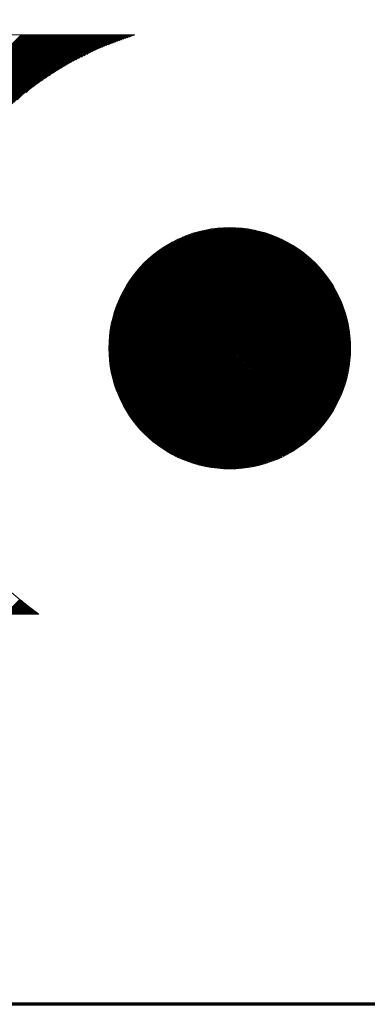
# Model space of a CAD drawing. Header units: inches. Extents: x 0.1 to 16.9, y 0.4 to 10.6.
# Tile 14 of 24: x 13.664 to 13.815, y 0.62 to 1.047. Entities that reach past the tile are written whole.
import ezdxf

# ---------------------------------------------------------------- set-up
doc = ezdxf.new("R2010")
doc.units = ezdxf.units.IN
doc.header["$MEASUREMENT"] = 0
doc.layers.add('Border (ANSI)', color=7, linetype='Continuous', lineweight=70)
doc.layers.add('Title (ANSI)', color=7, linetype='Continuous', lineweight=50)
doc.layers.add('FORMAT', color=5, linetype='Continuous', lineweight=25, true_color=0x0000ff)
doc.styles.add('Text Style107', font='arialbd.ttf')
doc.styles.add('Text Style109', font='arialbd.ttf')
doc.styles.add('Text Style47', font='ARIALN.TTF')
doc.styles.add('Text Style50', font='arial.ttf')
doc.styles.add('Text Style55', font='arial.ttf')
doc.styles.add('Text Style59', font='arial.ttf')

# ---------------------------------------------------------------- blocks, each defined once
blk = doc.blocks.new('Borders Default Border')
at = {"layer": 'Border (ANSI)', "flags": 128}
blk.add_lwpolyline([(0.380000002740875, 0.6200000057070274), (0.380000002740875, 10.38000001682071), (16.62000070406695, 10.38000001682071), (16.62000070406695, 0.6200000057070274), (0.380000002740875, 0.6200000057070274)], dxfattribs=at)
blk = doc.blocks.new('Title Blocks ICD TITLE BLOCK MM CUSTOMER')
at = {"layer": 'FORMAT', "color": 7, "linetype": 'Continuous', "lineweight": 5}
for p, q in [((8.35540479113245, 7.612902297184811), (8.122376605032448, 7.612902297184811)), ((8.196195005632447, 7.503106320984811), (8.30599098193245, 7.612902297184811)), ((8.196195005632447, 7.502529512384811), (8.306567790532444, 7.612902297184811)), ((8.196195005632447, 7.501952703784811), (8.307144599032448, 7.612902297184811)), ((8.196195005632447, 7.501375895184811), (8.30772140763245, 7.612902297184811)), ((8.196195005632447, 7.500799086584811), (8.308298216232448, 7.612902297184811)), ((8.196195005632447, 7.500222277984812), (8.308875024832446, 7.612902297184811)), ((8.196195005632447, 7.499645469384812), (8.309451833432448, 7.612902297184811)), ((8.196195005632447, 7.499068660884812), (8.31002864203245, 7.612902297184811)), ((8.196195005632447, 7.498491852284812), (8.310605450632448, 7.612902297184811)), ((8.196195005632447, 7.497915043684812), (8.311182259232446, 7.612902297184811)), ((8.196195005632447, 7.497338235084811), (8.311759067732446, 7.612902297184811)), ((8.196195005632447, 7.496761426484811), (8.312335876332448, 7.612902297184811)), ((8.196195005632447, 7.496184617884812), (8.31291268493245, 7.612902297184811)), ((8.196195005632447, 7.495607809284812), (8.313489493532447, 7.612902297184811)), ((8.196195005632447, 7.495031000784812), (8.31406630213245, 7.612902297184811)), ((8.196195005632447, 7.494454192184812), (8.314643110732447, 7.612902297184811)), ((8.196195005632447, 7.493877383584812), (8.31521991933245, 7.612902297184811)), ((8.196195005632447, 7.493300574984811), (8.31579672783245, 7.612902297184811)), ((8.196195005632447, 7.492723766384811), (8.316373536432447, 7.612902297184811)), ((8.196195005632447, 7.492146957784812), (8.316950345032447, 7.612902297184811)), ((8.196195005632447, 7.491570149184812), (8.317527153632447, 7.612902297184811)), ((8.196195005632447, 7.490993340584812), (8.318103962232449, 7.612902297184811)), ((8.196195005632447, 7.490416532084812), (8.318680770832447, 7.612902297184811)), ((8.196195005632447, 7.489839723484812), (8.319257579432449, 7.612902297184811)), ((8.196195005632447, 7.489262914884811), (8.319834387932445, 7.612902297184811)), ((8.196195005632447, 7.488686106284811), (8.320411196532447, 7.612902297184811)), ((8.196195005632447, 7.488109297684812), (8.320988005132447, 7.612902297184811)), ((8.196195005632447, 7.487532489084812), (8.321564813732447, 7.612902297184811)), ((8.196195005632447, 7.486955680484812), (8.322141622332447, 7.612902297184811)), ((8.196195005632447, 7.486378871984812), (8.322718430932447, 7.612902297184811)), ((8.196195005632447, 7.485802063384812), (8.323295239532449, 7.612902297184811)), ((8.196195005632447, 7.485225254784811), (8.32387204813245, 7.612902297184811)), ((8.196195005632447, 7.484648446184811), (8.324448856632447, 7.612902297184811)), ((8.196195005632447, 7.484071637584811), (8.325025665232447, 7.612902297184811)), ((8.196195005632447, 7.483494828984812), (8.325602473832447, 7.612902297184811)), ((8.196195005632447, 7.482918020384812), (8.326179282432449, 7.612902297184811)), ((8.196195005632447, 7.482341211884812), (8.326756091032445, 7.612902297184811)), ((8.196195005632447, 7.48176440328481), (8.327332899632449, 7.612902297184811)), ((8.196195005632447, 7.481187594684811), (8.327909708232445, 7.612902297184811)), ((8.196195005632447, 7.480610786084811), (8.328486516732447, 7.612902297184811)), ((8.196195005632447, 7.480033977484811), (8.329063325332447, 7.612902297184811)), ((8.196195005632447, 7.47945716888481), (8.329640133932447, 7.612902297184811)), ((8.196195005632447, 7.478880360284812), (8.330216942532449, 7.612902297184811)), ((8.196195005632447, 7.478303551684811), (8.330793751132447, 7.612902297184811)), ((8.196195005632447, 7.477726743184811), (8.331370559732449, 7.612902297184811)), ((8.300589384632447, 7.581544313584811), (8.33194736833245, 7.612902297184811)), ((8.304383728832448, 7.584761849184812), (8.332524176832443, 7.612902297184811)), ((8.30817807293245, 7.58797938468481), (8.333100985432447, 7.612902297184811)), ((8.311487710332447, 7.590712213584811), (8.333677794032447, 7.612902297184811)), ((8.313204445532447, 7.59185214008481), (8.334254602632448, 7.612902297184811)), ((8.314921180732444, 7.592992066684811), (8.334831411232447, 7.612902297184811)), ((8.316637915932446, 7.594131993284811), (8.335408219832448, 7.612902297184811)), ((8.318354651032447, 7.595271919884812), (8.335985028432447, 7.612902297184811)), ((8.32007138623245, 7.59641184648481), (8.336561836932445, 7.612902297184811)), ((8.321788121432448, 7.597551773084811), (8.337138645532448, 7.612902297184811)), ((8.323504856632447, 7.598691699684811), (8.337715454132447, 7.612902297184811)), ((8.325133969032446, 7.599744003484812), (8.338292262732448, 7.612902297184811)), ((8.326303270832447, 7.600336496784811), (8.338869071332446, 7.612902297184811)), ((8.327472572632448, 7.600928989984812), (8.339445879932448, 7.612902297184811)), ((8.328641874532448, 7.601521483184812), (8.340022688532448, 7.612902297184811)), ((8.329811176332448, 7.602113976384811), (8.340599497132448, 7.612902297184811)), ((8.33098047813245, 7.602706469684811), (8.341176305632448, 7.612902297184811)), ((8.332149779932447, 7.603298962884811), (8.341753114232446, 7.612902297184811)), ((8.333319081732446, 7.603891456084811), (8.342329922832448, 7.612902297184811)), ((8.334488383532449, 7.60448394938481), (8.34290673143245, 7.612902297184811)), ((8.33565768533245, 7.60507644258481), (8.343483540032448, 7.612902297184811)), ((8.336826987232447, 7.605668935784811), (8.344060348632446, 7.612902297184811)), ((8.337996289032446, 7.60626142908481), (8.344637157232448, 7.612902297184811)), ((8.339165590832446, 7.606853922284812), (8.345213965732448, 7.612902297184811)), ((8.340214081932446, 7.607325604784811), (8.345790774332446, 7.612902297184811)), ((8.341125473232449, 7.607660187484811), (8.346367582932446, 7.612902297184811)), ((8.342036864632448, 7.607994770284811), (8.346944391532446, 7.612902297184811)), ((8.342948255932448, 7.608329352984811), (8.347521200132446, 7.612902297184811)), ((8.343859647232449, 7.608663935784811), (8.34809800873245, 7.612902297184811)), ((8.34477103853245, 7.608998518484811), (8.348674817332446, 7.612902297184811)), ((8.345682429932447, 7.609333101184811), (8.349251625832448, 7.612902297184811)), ((8.346593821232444, 7.60966768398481), (8.34982843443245, 7.612902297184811)), ((8.347505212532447, 7.610002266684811), (8.350405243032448, 7.612902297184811)), ((8.348416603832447, 7.610336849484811), (8.35098205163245, 7.612902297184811)), ((8.349327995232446, 7.610671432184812), (8.351558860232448, 7.612902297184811)), ((8.350239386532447, 7.611006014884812), (8.352135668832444, 7.612902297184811)), ((8.351150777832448, 7.611340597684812), (8.352712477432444, 7.612902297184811)), ((8.352062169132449, 7.611675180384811), (8.35328928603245, 7.612902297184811)), ((8.352973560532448, 7.612009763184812), (8.35386609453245, 7.612902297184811)), ((8.353884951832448, 7.61234434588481), (8.354442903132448, 7.612902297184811)), ((8.354796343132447, 7.612678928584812), (8.355019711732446, 7.612902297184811)), ((8.34409804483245, 7.476236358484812), (8.397002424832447, 7.529140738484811)), ((8.344120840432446, 7.475682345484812), (8.397583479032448, 7.529144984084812)), ((8.34413441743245, 7.476849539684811), (8.39642137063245, 7.529136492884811)), ((8.344169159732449, 7.47515385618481), (8.39816453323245, 7.529149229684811)), ((8.344170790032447, 7.477462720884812), (8.395840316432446, 7.529132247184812)), ((8.344207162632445, 7.47807590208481), (8.39525926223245, 7.529128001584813)), ((8.344217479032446, 7.474625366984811), (8.398745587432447, 7.529153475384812)), ((8.344243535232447, 7.478689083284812), (8.394678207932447, 7.52912375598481)), ((8.344265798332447, 7.474096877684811), (8.399326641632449, 7.529157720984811)), ((8.344279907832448, 7.479302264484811), (8.394097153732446, 7.529119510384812)), ((8.344314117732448, 7.473568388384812), (8.399907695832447, 7.529161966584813)), ((8.344316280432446, 7.479915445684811), (8.393516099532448, 7.529115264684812)), ((8.344352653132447, 7.480528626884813), (8.392935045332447, 7.529111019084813)), ((8.344362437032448, 7.473039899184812), (8.400428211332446, 7.529105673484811)), ((8.344389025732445, 7.481141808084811), (8.392353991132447, 7.529106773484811)), ((8.344410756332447, 7.472511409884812), (8.400932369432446, 7.529033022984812)), ((8.344425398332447, 7.48175498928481), (8.391703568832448, 7.529033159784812)), ((8.34445907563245, 7.471982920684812), (8.401436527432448, 7.528960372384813)), ((8.344461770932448, 7.482368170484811), (8.391017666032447, 7.52892406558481)), ((8.344498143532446, 7.482981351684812), (8.390331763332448, 7.528814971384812)), ((8.344507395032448, 7.471454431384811), (8.401940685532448, 7.52888772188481)), ((8.344534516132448, 7.483594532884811), (8.389645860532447, 7.528705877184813)), ((8.344555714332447, 7.470925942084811), (8.40244484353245, 7.528815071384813)), ((8.34460403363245, 7.470397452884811), (8.402949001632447, 7.528742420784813)), ((8.344628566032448, 7.484265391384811), (8.388959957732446, 7.528596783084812)), ((8.34465235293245, 7.469868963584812), (8.403453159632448, 7.528669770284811)), ((8.344700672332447, 7.469340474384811), (8.403957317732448, 7.528597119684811)), ((8.344748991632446, 7.468811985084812), (8.404461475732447, 7.528524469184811)), ((8.344784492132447, 7.484998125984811), (8.388274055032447, 7.528487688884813)), ((8.34479731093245, 7.46828349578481), (8.404965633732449, 7.528451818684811)), ((8.344902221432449, 7.467811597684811), (8.405469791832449, 7.528379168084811)), ((8.344940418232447, 7.485730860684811), (8.387588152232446, 7.528378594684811)), ((8.34501625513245, 7.467348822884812), (8.405973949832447, 7.528306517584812)), ((8.345096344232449, 7.48646359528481), (8.386902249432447, 7.528269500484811)), ((8.345130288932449, 7.466886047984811), (8.406478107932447, 7.528233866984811)), ((8.345244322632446, 7.46642327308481), (8.406982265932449, 7.528161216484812)), ((8.345252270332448, 7.487196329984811), (8.386216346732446, 7.528160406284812)), ((8.345358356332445, 7.465960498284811), (8.407486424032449, 7.528088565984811)), ((8.345408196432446, 7.487929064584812), (8.385530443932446, 7.528051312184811)), ((8.345472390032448, 7.46549772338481), (8.407970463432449, 7.527995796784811)), ((8.34556412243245, 7.488661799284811), (8.384844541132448, 7.527942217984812)), ((8.345586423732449, 7.465034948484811), (8.408413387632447, 7.52786191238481)), ((8.345700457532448, 7.464572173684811), (8.408856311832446, 7.52772802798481)), ((8.34572004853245, 7.48939453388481), (8.384106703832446, 7.527781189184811)), ((8.34581449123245, 7.464109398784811), (8.409299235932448, 7.527594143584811)), ((8.345875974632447, 7.490127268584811), (8.383260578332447, 7.52751187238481)), ((8.345928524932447, 7.463646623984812), (8.40974216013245, 7.527460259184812)), ((8.346031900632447, 7.490860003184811), (8.382414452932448, 7.527242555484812)), ((8.346042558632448, 7.463183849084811), (8.410185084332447, 7.527326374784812)), ((8.346156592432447, 7.462721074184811), (8.410628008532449, 7.527192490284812)), ((8.346187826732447, 7.491592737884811), (8.381568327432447, 7.526973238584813)), ((8.346270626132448, 7.462258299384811), (8.411070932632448, 7.527058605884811)), ((8.346384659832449, 7.461795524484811), (8.411513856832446, 7.526924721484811)), ((8.346498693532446, 7.461332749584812), (8.411956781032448, 7.526790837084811)), ((8.346530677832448, 7.49251239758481), (8.380722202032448, 7.526703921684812)), ((8.346612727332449, 7.460869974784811), (8.412399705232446, 7.526656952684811)), ((8.346745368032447, 7.460425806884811), (8.412842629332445, 7.526523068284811)), ((8.346879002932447, 7.493437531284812), (8.379876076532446, 7.526434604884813)), ((8.346914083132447, 7.460017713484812), (8.413285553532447, 7.526389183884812)), ((8.34708279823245, 7.45960961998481), (8.413728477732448, 7.526255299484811)), ((8.347227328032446, 7.49436266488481), (8.379029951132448, 7.526165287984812)), ((8.347251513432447, 7.459201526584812), (8.414171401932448, 7.526121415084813)), ((8.347420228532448, 7.458793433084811), (8.41461432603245, 7.52598753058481)), ((8.347575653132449, 7.495287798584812), (8.378183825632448, 7.525895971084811)), ((8.347588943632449, 7.458385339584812), (8.415057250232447, 7.52585364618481)), ((8.34775765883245, 7.457977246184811), (8.41548397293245, 7.525703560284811)), ((8.347923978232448, 7.496212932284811), (8.377337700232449, 7.525626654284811)), ((8.347926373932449, 7.457569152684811), (8.415874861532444, 7.525517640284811)), ((8.348095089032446, 7.45716105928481), (8.416265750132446, 7.525331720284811)), ((8.348263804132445, 7.456752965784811), (8.416656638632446, 7.525145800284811)), ((8.34827230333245, 7.49713806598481), (8.376357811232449, 7.525223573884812)), ((8.348432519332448, 7.456344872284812), (8.417047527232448, 7.524959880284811)), ((8.348601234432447, 7.455936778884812), (8.41743841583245, 7.524773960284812)), ((8.34862062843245, 7.498063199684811), (8.375218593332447, 7.524661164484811)), ((8.348769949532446, 7.455528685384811), (8.417829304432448, 7.524588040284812)), ((8.348938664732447, 7.455120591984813), (8.418220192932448, 7.524402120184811)), ((8.348971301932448, 7.49899068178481), (8.37407937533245, 7.524098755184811)), ((8.349107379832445, 7.454712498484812), (8.418611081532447, 7.524216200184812)), ((8.34927609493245, 7.454304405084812), (8.419001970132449, 7.52403028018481)), ((8.349444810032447, 7.453896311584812), (8.419392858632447, 7.523844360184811)), ((8.34961352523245, 7.45348821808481), (8.419783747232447, 7.523658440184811)), ((8.349705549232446, 7.500301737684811), (8.37294015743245, 7.52353634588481)), ((8.349806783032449, 7.45310466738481), (8.42017463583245, 7.523472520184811)), ((8.350023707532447, 7.452744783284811), (8.420565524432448, 7.52328660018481)), ((8.350240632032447, 7.452384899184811), (8.420956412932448, 7.523100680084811)), ((8.350439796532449, 7.501612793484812), (8.371800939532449, 7.522973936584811)), ((8.350457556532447, 7.452025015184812), (8.42134730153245, 7.522914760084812)), ((8.35067448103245, 7.451665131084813), (8.421738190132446, 7.522728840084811)), ((8.350891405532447, 7.451305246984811), (8.422129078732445, 7.522542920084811)), ((8.351108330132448, 7.450945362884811), (8.422514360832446, 7.522351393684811)), ((8.351174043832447, 7.502923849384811), (8.370661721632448, 7.522411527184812)), ((8.35132525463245, 7.450585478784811), (8.422858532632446, 7.522118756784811)), ((8.351542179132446, 7.450225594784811), (8.423202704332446, 7.521886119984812)), ((8.351759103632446, 7.449865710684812), (8.423546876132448, 7.52165348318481)), ((8.351908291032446, 7.504234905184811), (8.369324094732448, 7.521650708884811)), ((8.351976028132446, 7.449505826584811), (8.423891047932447, 7.521420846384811)), ((8.35219295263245, 7.449145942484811), (8.42423521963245, 7.52118820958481)), ((8.352409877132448, 7.448786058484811), (8.424579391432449, 7.520955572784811)), ((8.352626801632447, 7.448426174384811), (8.424923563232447, 7.520722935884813)), ((8.352642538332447, 7.505545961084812), (8.367417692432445, 7.52032111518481)), ((8.352843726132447, 7.448066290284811), (8.425267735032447, 7.520490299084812)), ((8.35306065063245, 7.44770640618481), (8.425611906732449, 7.520257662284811)), ((8.353277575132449, 7.447346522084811), (8.425956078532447, 7.520025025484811)), ((8.353494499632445, 7.446986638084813), (8.426300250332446, 7.519792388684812)), ((8.353711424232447, 7.446626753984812), (8.42664442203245, 7.519559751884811)), ((8.353962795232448, 7.446301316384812), (8.426988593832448, 7.519327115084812)), ((8.35422443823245, 7.445986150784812), (8.42733276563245, 7.519094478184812)), ((8.354359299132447, 7.507839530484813), (8.365511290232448, 7.518991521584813)), ((8.354486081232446, 7.445670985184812), (8.427676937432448, 7.518861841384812)), ((8.354747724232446, 7.445355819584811), (8.428021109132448, 7.518629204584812)), ((8.355009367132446, 7.445040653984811), (8.428365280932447, 7.518396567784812)), ((8.355271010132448, 7.444725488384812), (8.428709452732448, 7.518163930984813)), ((8.35553265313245, 7.444410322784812), (8.429047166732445, 7.517924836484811)), ((8.355794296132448, 7.444095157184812), (8.429352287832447, 7.517653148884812)), ((8.356055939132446, 7.443779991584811), (8.429657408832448, 7.517381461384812)), ((8.356317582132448, 7.443464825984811), (8.429962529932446, 7.517109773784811)), ((8.356376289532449, 7.510433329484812), (8.363604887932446, 7.517661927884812)), ((8.356579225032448, 7.443149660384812), (8.430267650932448, 7.516838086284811)), ((8.35684086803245, 7.442834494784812), (8.430572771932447, 7.516566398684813)), ((8.357102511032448, 7.442519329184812), (8.430877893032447, 7.51629471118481)), ((8.357364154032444, 7.442204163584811), (8.431183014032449, 7.516023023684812)), ((8.357625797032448, 7.441888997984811), (8.431488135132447, 7.515751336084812)), ((8.35788744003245, 7.441573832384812), (8.431793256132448, 7.515479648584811)), ((8.35814908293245, 7.441258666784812), (8.43209837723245, 7.51520796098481)), ((8.358410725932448, 7.440943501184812), (8.432403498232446, 7.51493627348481)), ((8.358672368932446, 7.440628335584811), (8.432708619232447, 7.514664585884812)), ((8.35895780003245, 7.440336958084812), (8.433013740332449, 7.514392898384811)), ((8.359262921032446, 7.440065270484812), (8.433318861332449, 7.514121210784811)), ((8.35956804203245, 7.439793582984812), (8.433611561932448, 7.513837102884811)), ((8.359873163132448, 7.439521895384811), (8.433878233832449, 7.51352696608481)), ((8.360178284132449, 7.439250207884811), (8.43414490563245, 7.513216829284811)), ((8.360483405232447, 7.438978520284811), (8.43441157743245, 7.512906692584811)), ((8.360788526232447, 7.438706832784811), (8.434678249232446, 7.51259655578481)), ((8.36109364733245, 7.438435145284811), (8.434944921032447, 7.51228641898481)), ((8.36139876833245, 7.438163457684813), (8.435211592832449, 7.511976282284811)), ((8.361703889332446, 7.437891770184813), (8.435478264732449, 7.511666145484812)), ((8.362009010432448, 7.437620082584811), (8.435744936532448, 7.51135600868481)), ((8.362314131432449, 7.437348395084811), (8.436011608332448, 7.511045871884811)), ((8.362619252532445, 7.437076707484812), (8.436278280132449, 7.510735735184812)), ((8.362924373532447, 7.436805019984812), (8.436544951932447, 7.510425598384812)), ((8.363229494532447, 7.436533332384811), (8.436811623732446, 7.510115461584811)), ((8.36353461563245, 7.436261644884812), (8.43707829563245, 7.509805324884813)), ((8.36383973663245, 7.435989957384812), (8.437344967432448, 7.509495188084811)), ((8.364144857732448, 7.435718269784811), (8.437611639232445, 7.509185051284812)), ((8.364449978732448, 7.435446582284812), (8.43787831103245, 7.508874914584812)), ((8.364767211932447, 7.435187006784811), (8.438144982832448, 7.508564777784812)), ((8.365116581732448, 7.434959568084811), (8.438411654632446, 7.50825464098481)), ((8.36546595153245, 7.43473212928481), (8.438675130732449, 7.507941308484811)), ((8.365815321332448, 7.434504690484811), (8.438897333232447, 7.507586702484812)), ((8.366164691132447, 7.434277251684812), (8.439119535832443, 7.507232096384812)), ((8.366514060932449, 7.434049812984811), (8.439341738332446, 7.506877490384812)), ((8.36686343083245, 7.43382237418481), (8.439563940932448, 7.506522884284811)), ((8.367212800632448, 7.43359493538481), (8.43978614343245, 7.50616827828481)), ((8.367562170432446, 7.433367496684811), (8.440008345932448, 7.505813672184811)), ((8.367911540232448, 7.433140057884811), (8.440230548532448, 7.505459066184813)), ((8.368260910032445, 7.43291261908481), (8.44045275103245, 7.505104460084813)), ((8.368610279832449, 7.432685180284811), (8.440674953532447, 7.50474985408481)), ((8.368959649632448, 7.432457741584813), (8.440897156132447, 7.50439524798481)), ((8.369309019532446, 7.432230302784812), (8.441119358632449, 7.504040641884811)), ((8.369658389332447, 7.432002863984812), (8.441341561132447, 7.503686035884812)), ((8.370007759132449, 7.431775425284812), (8.441563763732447, 7.503331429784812)), ((8.370357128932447, 7.431547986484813), (8.441785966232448, 7.502976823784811)), ((8.370706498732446, 7.431320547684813), (8.44200816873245, 7.502622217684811)), ((8.371055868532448, 7.431093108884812), (8.44223037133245, 7.502267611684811)), ((8.371423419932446, 7.430883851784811), (8.442452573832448, 7.501913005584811)), ((8.371819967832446, 7.430703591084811), (8.442674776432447, 7.501558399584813)), ((8.372216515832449, 7.430523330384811), (8.442884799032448, 7.501191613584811)), ((8.372613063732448, 7.430343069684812), (8.443059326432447, 7.500789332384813)), ((8.373009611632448, 7.430162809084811), (8.443233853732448, 7.50038705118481)), ((8.37340615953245, 7.42998254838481), (8.44340838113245, 7.499984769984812)), ((8.373802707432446, 7.429802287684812), (8.443582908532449, 7.499582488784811)), ((8.37419925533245, 7.429622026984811), (8.443757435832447, 7.49918020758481)), ((8.374595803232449, 7.429441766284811), (8.443931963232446, 7.498777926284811)), ((8.374992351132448, 7.429261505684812), (8.444106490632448, 7.498375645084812)), ((8.375388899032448, 7.429081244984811), (8.444281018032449, 7.497973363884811)), ((8.375785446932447, 7.428900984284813), (8.444455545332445, 7.49757108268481)), ((8.376181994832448, 7.428720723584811), (8.444630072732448, 7.497168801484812)), ((8.376578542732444, 7.428540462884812), (8.444804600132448, 7.496766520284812)), ((8.376975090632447, 7.428360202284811), (8.444979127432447, 7.496364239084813)), ((8.377371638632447, 7.428179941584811), (8.445153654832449, 7.495961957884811)), ((8.37776818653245, 7.427999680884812), (8.445328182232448, 7.495559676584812)), ((8.378164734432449, 7.427819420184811), (8.445502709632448, 7.495157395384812)), ((8.378577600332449, 7.427655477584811), (8.445677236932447, 7.494755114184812)), ((8.379027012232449, 7.427528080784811), (8.445851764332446, 7.494352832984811)), ((8.379476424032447, 7.427400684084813), (8.446010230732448, 7.493934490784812)), ((8.379925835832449, 7.427273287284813), (8.44613101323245, 7.493478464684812)), ((8.380375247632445, 7.427145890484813), (8.446251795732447, 7.49302243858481)), ((8.380824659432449, 7.427018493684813), (8.446372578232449, 7.492566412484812)), ((8.381274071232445, 7.426891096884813), (8.446493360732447, 7.492110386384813)), ((8.381723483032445, 7.426763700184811), (8.446614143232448, 7.491654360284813)), ((8.382172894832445, 7.426636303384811), (8.446734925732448, 7.491198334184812)), ((8.382622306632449, 7.426508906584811), (8.44685570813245, 7.490742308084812)), ((8.383071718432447, 7.426381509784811), (8.446976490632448, 7.490286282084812)), ((8.383521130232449, 7.426254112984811), (8.44709727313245, 7.489830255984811)), ((8.383970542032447, 7.426126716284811), (8.447218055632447, 7.489374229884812)), ((8.384419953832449, 7.425999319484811), (8.447338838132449, 7.488918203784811)), ((8.384869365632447, 7.425871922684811), (8.44745962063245, 7.488462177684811)), ((8.385318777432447, 7.425744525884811), (8.447580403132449, 7.488006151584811)), ((8.385768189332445, 7.425617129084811), (8.447701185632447, 7.487550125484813)), ((8.386245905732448, 7.425518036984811), (8.447821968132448, 7.487094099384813)), ((8.386757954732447, 7.425453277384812), (8.44794275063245, 7.486638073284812)), ((8.387270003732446, 7.425388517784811), (8.448024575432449, 7.486143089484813)), ((8.387782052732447, 7.425323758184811), (8.448081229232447, 7.485622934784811)), ((8.388294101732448, 7.425258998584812), (8.448137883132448, 7.485102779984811)), ((8.38880615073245, 7.425194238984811), (8.448194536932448, 7.484582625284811)), ((8.38931819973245, 7.425129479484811), (8.44825119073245, 7.484062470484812)), ((8.389830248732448, 7.425064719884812), (8.448307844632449, 7.483542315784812)), ((8.390342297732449, 7.424999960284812), (8.448364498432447, 7.483022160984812)), ((8.390854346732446, 7.424935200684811), (8.448421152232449, 7.482502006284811)), ((8.391366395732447, 7.424870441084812), (8.448477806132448, 7.48198185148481)), ((8.391878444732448, 7.424805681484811), (8.448534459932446, 7.481461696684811)), ((8.39239049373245, 7.424740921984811), (8.448591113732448, 7.480941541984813)), ((8.392902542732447, 7.424676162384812), (8.448647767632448, 7.480421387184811)), ((8.393414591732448, 7.424611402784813), (8.448704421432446, 7.479901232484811)), ((8.393942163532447, 7.424562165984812), (8.448761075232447, 7.479381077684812)), ((8.39453353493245, 7.424576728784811), (8.448817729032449, 7.478860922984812)), ((8.395124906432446, 7.42459129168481), (8.448828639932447, 7.478295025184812)), ((8.395716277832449, 7.424605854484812), (8.44880337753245, 7.477692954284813)), ((8.396307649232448, 7.424620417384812), (8.448778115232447, 7.477090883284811)), ((8.39689902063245, 7.424634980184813), (8.448752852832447, 7.476488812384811)), ((8.397490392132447, 7.424649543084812), (8.448727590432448, 7.475886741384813)), ((8.39808176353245, 7.424664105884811), (8.448702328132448, 7.475284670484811)), ((8.398673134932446, 7.424678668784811), (8.448677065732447, 7.474682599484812)), ((8.399264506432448, 7.424693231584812), (8.448651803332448, 7.47408052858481)), ((8.399855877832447, 7.424707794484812), (8.448626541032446, 7.473478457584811)), ((8.40044724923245, 7.424722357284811), (8.448601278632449, 7.472876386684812)), ((8.40103862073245, 7.424736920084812), (8.448576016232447, 7.472274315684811)), ((8.401629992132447, 7.424751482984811), (8.448550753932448, 7.471672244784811)), ((8.402318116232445, 7.424862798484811), (8.448525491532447, 7.471070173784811)), ((8.403018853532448, 7.424986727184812), (8.448444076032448, 7.470411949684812)), ((8.403719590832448, 7.425110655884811), (8.448304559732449, 7.469695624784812)), ((8.40442032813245, 7.425234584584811), (8.448165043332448, 7.468979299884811)), ((8.405121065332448, 7.425358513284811), (8.44802552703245, 7.468262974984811)), ((8.405821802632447, 7.425482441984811), (8.447886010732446, 7.467546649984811)), ((8.406522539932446, 7.42560637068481), (8.44774649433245, 7.466830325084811)), ((8.407223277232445, 7.425730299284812), (8.447606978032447, 7.466114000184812)), ((8.40792401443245, 7.42585422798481), (8.447467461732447, 7.465397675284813)), ((8.408624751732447, 7.425978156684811), (8.447327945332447, 7.464681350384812)), ((8.409325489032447, 7.426102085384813), (8.447188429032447, 7.463965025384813)), ((8.410165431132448, 7.426365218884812), (8.447048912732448, 7.463248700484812)), ((8.41103604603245, 7.426659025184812), (8.446782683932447, 7.46240566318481)), ((8.411906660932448, 7.426952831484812), (8.446462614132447, 7.461508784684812)), ((8.412777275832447, 7.42724663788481), (8.446142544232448, 7.46061190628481)), ((8.413647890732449, 7.42754044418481), (8.445822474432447, 7.459715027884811)), ((8.41451850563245, 7.42783425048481), (8.445502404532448, 7.458818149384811)), ((8.415389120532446, 7.42812805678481), (8.445182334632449, 7.457921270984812)), ((8.416259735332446, 7.42842186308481), (8.444862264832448, 7.457024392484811)), ((8.417210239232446, 7.428795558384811), (8.444542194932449, 7.456127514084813)), ((8.41840052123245, 7.429409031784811), (8.444070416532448, 7.455078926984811)), ((8.419590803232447, 7.430022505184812), (8.443400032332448, 7.453831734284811)), ((8.420781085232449, 7.430635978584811), (8.442729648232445, 7.452584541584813)), ((8.421971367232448, 7.431249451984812), (8.442059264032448, 7.451337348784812)), ((8.423161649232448, 7.431862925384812), (8.441388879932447, 7.450090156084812)), ((8.42468301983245, 7.432807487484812), (8.440718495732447, 7.448842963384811)), ((8.426769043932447, 7.434316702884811), (8.439122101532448, 7.446669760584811)), ((8.428855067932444, 7.435825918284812), (8.437389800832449, 7.44436065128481)), ((8.299095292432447, 7.361439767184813), (8.305613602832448, 7.367958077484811)), ((8.29967210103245, 7.361439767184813), (8.305932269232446, 7.367699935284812)), ((8.300248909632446, 7.361439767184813), (8.306250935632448, 7.367441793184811)), ((8.300825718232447, 7.361439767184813), (8.306569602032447, 7.367183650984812)), ((8.301402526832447, 7.361439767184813), (8.306888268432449, 7.366925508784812)), ((8.30197933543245, 7.361439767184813), (8.307206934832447, 7.366667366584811)), ((8.30255614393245, 7.361439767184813), (8.307525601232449, 7.366409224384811)), ((8.303132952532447, 7.361439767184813), (8.307844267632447, 7.366151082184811)), ((8.303709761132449, 7.361439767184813), (8.308162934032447, 7.365892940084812)), ((8.304286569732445, 7.361439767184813), (8.308481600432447, 7.365634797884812)), ((8.304863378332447, 7.361439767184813), (8.308800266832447, 7.365376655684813)), ((8.196195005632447, 7.361439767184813), (8.313660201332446, 7.361439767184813)), ((8.305440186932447, 7.361439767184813), (8.309118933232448, 7.36511851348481)), ((8.306016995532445, 7.361439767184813), (8.309437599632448, 7.364860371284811)), ((8.306593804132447, 7.361439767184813), (8.309756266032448, 7.364602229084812)), ((8.307170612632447, 7.361439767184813), (8.310074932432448, 7.364344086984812)), ((8.307747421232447, 7.361439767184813), (8.310393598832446, 7.364085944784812)), ((8.308324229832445, 7.361439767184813), (8.310712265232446, 7.363827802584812)), ((8.308901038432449, 7.361439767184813), (8.311030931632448, 7.363569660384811)), ((8.309477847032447, 7.361439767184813), (8.311349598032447, 7.363311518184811)), ((8.310054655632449, 7.361439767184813), (8.311668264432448, 7.363053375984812)), ((8.310631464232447, 7.361439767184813), (8.311986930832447, 7.36279523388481)), ((8.311208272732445, 7.361439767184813), (8.312305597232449, 7.36253709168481)), ((8.311785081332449, 7.361439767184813), (8.312624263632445, 7.36227894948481)), ((8.312361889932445, 7.361439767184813), (8.312942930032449, 7.362020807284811)), ((8.312938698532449, 7.361439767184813), (8.313261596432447, 7.361762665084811)), ((8.31351550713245, 7.361439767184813), (8.313580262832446, 7.361504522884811))]:
    blk.add_line(p, q, dxfattribs=at)
blk.add_circle((8.396476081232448, 7.476887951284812), 0.0523956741, dxfattribs=at)
blk.add_arc((8.396476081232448, 7.476887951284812), 0.1420800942, 106.8023695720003, 234.3465210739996, dxfattribs=at)
at = {"layer": 'Title (ANSI)'}
blk.add_line((11.26137010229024, 7.19205924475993), (3.261370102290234, 7.192059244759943), dxfattribs=at)
for tag, p, height, style in [('<TITLE_1>_001', (3.545837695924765, 8.33745877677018), 0.0899999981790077, 'Text Style50'), ('DESIGNER_001', (8.779126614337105, 8.329355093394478), 0.0899999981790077, 'Text Style50'), ('<DRAWN_DATE>_001', (10.56064244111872, 8.329355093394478), 0.0899999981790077, 'Text Style50'), ('<PART_NUMBER>_001', (8.827277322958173, 7.914719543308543), 0.2400000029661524, 'Text Style109'), ('Sheet_Size_001', (7.365077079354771, 7.905523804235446), 0.1299999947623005, 'Text Style55'), ('<REVISION_NUMBER>_001', (10.7717179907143, 7.852780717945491), 0.1799999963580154, 'Text Style107'), ('Sheet_Number_001', (10.80006696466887, 7.261895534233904), 0.0799999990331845, 'Text Style59'), ('Number_of_sheets_001', (11.09696696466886, 7.261895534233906), 0.0799999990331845, 'Text Style59'), ('COPYRIGHT_YEAR_001', (4.622899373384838, 7.270653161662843), 0.0699999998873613, 'Text Style47'), ('<SCALE>_001', (9.825438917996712, 7.250298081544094), 0.0799999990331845, 'Text Style59')]:
    blk.add_attdef(tag, p, '', height=height, dxfattribs=dict(at, style=style))

msp = doc.modelspace()

# ---------------------------------------------------------------- block references
for name, p in [('Borders Default Border', (0, 0)), ('Title Blocks ICD TITLE BLOCK MM CUSTOMER', (5.358629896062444, -6.572057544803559))]:
    msp.add_blockref(name, p)

doc.saveas('drawing.dxf')
